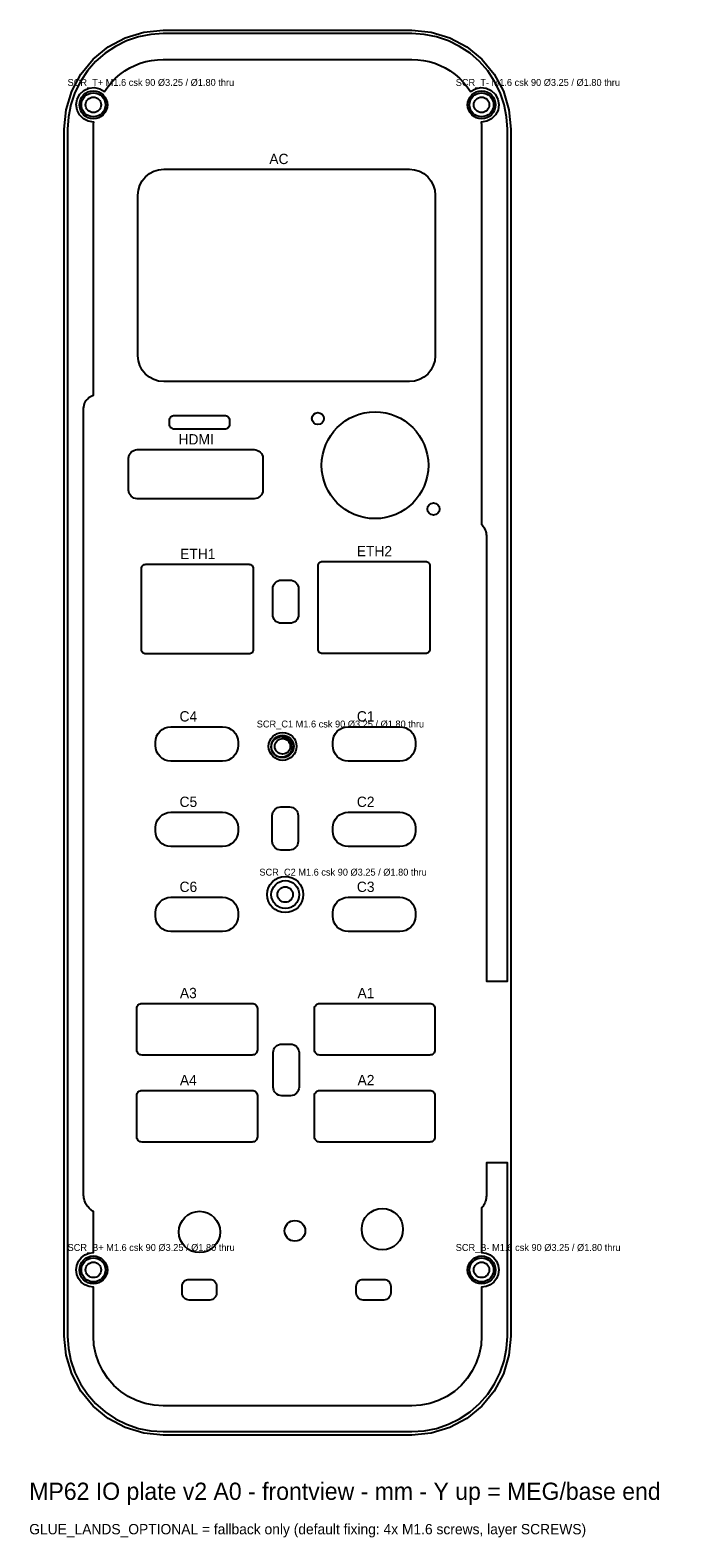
# Model space of a CAD drawing. Header units: metres. Extents: x 58 to 133, y -16 to 159.
import ezdxf

# ---------------------------------------------------------------- set-up
doc = ezdxf.new("R2010")
doc.units = ezdxf.units.M
for name, color, linetype in [('GLUE_LANDS_OPTIONAL', 7, 'Continuous'), ('LIGHT_WINDOWS', 7, 'Continuous'), ('NOTES', 7, 'Continuous'), ('OPENINGS', 7, 'Continuous'), ('OUTLINE', 7, 'Continuous'), ('PINS', 7, 'Continuous'), ('SCREW_BOSSES', 7, 'Continuous'), ('SCREWS', 7, 'Continuous')]:
    doc.layers.add(name, color=color, linetype=linetype)

msp = doc.modelspace()

# ---------------------------------------------------------------- linework, layer by layer
at = {"layer": 'GLUE_LANDS_OPTIONAL'}
msp.add_lwpolyline([(113.36, 7.02), (113.36, 17.07), (113.36, 27.12), (112.14, 27.12), (110.92, 27.12), (110.92, 25.21), (110.92, 23.3), (110.92, 23.28), (110.92, 23.27), (110.92, 23.25), (110.92, 23.23), (110.92, 23.21), (110.91, 23.2), (110.91, 23.18), (110.91, 23.16), (110.9, 23.14), (110.9, 23.13), (110.89, 23.11), (110.89, 23.09), (110.88, 22.99), (110.87, 22.88), (110.87, 22.87), (110.87, 22.85), (110.87, 22.84), (110.86, 22.82), (110.86, 22.81), (110.86, 22.8), (110.85, 22.78), (110.85, 22.77), (110.85, 22.75), (110.84, 22.74), (110.84, 22.72), (110.83, 22.71), (110.77, 22.55), (110.71, 22.39), (110.7, 22.38), (110.7, 22.37), (110.7, 22.36), (110.69, 22.35), (110.69, 22.34), (110.68, 22.33), (110.68, 22.32), (110.67, 22.32), (110.67, 22.31), (110.67, 22.3), (110.66, 22.29), (110.66, 22.28), (110.59, 22.18), (110.53, 22.08), (110.52, 22.07), (110.52, 22.06), (110.51, 22.05), (110.5, 22.05), (110.5, 22.04), (110.49, 22.03), (110.48, 22.02), (110.48, 22.01), (110.47, 22), (110.46, 21.99), (110.45, 21.98), (110.45, 21.98), (110.41, 21.94), (110.36, 21.89), (110.36, 19.3), (110.36, 16.7), (110.88, 16.63), (111.36, 16.43), (111.78, 16.11), (112.1, 15.7), (112.3, 15.22), (112.36, 14.7), (112.3, 14.18), (112.1, 13.7), (111.78, 13.29), (111.36, 12.97), (110.88, 12.77), (110.36, 12.7), (110.36, 9.86), (110.36, 7.02), (110.3, 5.96), (110.09, 4.92), (109.75, 3.92), (109.28, 2.97), (108.69, 2.09), (107.99, 1.29), (107.2, 0.59), (106.31, 0.01), (105.36, -0.46), (104.36, -0.8), (103.32, -1.01), (102.26, -1.08), (87.81, -1.08), (73.36, -1.08), (72.31, -1.01), (71.27, -0.8), (70.26, -0.46), (69.31, 0.01), (68.43, 0.59), (67.64, 1.29), (66.94, 2.09), (66.35, 2.97), (65.88, 3.92), (65.54, 4.92), (65.33, 5.96), (65.26, 7.02), (65.26, 9.86), (65.26, 12.7), (64.75, 12.77), (64.26, 12.97), (63.85, 13.29), (63.53, 13.7), (63.33, 14.18), (63.26, 14.7), (63.33, 15.22), (63.53, 15.7), (63.85, 16.11), (64.26, 16.43), (64.75, 16.63), (65.26, 16.7), (65.26, 19.09), (65.26, 21.48), (65.17, 21.53), (65.08, 21.59), (65.07, 21.6), (65.06, 21.61), (65.05, 21.61), (65.04, 21.62), (65.03, 21.62), (65.02, 21.63), (65.01, 21.64), (65.01, 21.65), (65, 21.65), (64.99, 21.66), (64.98, 21.67), (64.97, 21.68), (64.78, 21.86), (64.6, 22.05), (64.59, 22.06), (64.58, 22.07), (64.57, 22.08), (64.56, 22.09), (64.56, 22.1), (64.55, 22.11), (64.54, 22.12), (64.53, 22.13), (64.53, 22.14), (64.52, 22.15), (64.51, 22.16), (64.51, 22.17), (64.43, 22.29), (64.36, 22.42), (64.35, 22.43), (64.35, 22.44), (64.34, 22.45), (64.33, 22.46), (64.33, 22.47), (64.32, 22.48), (64.32, 22.49), (64.31, 22.5), (64.31, 22.51), (64.31, 22.52), (64.3, 22.54), (64.3, 22.55), (64.24, 22.75), (64.17, 22.95), (64.17, 22.96), (64.17, 22.98), (64.16, 22.99), (64.16, 23.01), (64.16, 23.02), (64.15, 23.04), (64.15, 23.05), (64.15, 23.07), (64.15, 23.08), (64.15, 23.1), (64.15, 23.11), (64.15, 23.13), (64.15, 23.18), (64.15, 23.23), (64.14, 23.24), (64.14, 23.26), (64.14, 23.27), (64.13, 23.29), (64.13, 23.3), (64.13, 23.31), (64.13, 23.33), (64.12, 23.34), (64.12, 23.36), (64.12, 23.37), (64.12, 23.39), (64.12, 23.4), (64.12, 69.05), (64.12, 114.7), (64.12, 114.72), (64.12, 114.74), (64.12, 114.76), (64.13, 114.77), (64.13, 114.79), (64.13, 114.81), (64.14, 114.83), (64.14, 114.85), (64.14, 114.86), (64.15, 114.88), (64.15, 114.9), (64.16, 114.92), (64.17, 114.99), (64.17, 115.06), (64.18, 115.07), (64.18, 115.09), (64.18, 115.11), (64.19, 115.13), (64.19, 115.15), (64.19, 115.17), (64.2, 115.18), (64.21, 115.2), (64.21, 115.22), (64.22, 115.23), (64.23, 115.25), (64.23, 115.27), (64.31, 115.42), (64.38, 115.57), (64.39, 115.58), (64.4, 115.6), (64.41, 115.61), (64.42, 115.62), (64.43, 115.64), (64.43, 115.65), (64.44, 115.67), (64.45, 115.68), (64.46, 115.69), (64.48, 115.7), (64.49, 115.71), (64.5, 115.72), (64.6, 115.83), (64.7, 115.92), (64.71, 115.94), (64.72, 115.95), (64.73, 115.96), (64.75, 115.97), (64.76, 115.98), (64.77, 115.99), (64.78, 116), (64.8, 116.01), (64.81, 116.01), (64.82, 116.02), (64.84, 116.03), (64.85, 116.04), (65, 116.11), (65.15, 116.19), (65.16, 116.19), (65.17, 116.2), (65.18, 116.2), (65.19, 116.2), (65.2, 116.21), (65.21, 116.21), (65.22, 116.22), (65.23, 116.22), (65.24, 116.22), (65.25, 116.22), (65.25, 116.23), (65.26, 116.23), (65.26, 131.68), (65.26, 147.12), (65.26, 147.19), (65.27, 147.26), (65.27, 147.33), (65.27, 147.4), (65.27, 147.47), (65.28, 147.54), (65.28, 147.6), (65.28, 147.67), (65.29, 147.74), (65.29, 147.81), (65.3, 147.88), (65.31, 147.95), (64.67, 148.04), (64.1, 148.32), (63.65, 148.78), (63.36, 149.35), (63.26, 149.98), (63.38, 150.61), (63.68, 151.17), (64.15, 151.61), (64.73, 151.88), (65.37, 151.95), (65.99, 151.81), (66.54, 151.49), (66.93, 152.04), (67.36, 152.56), (67.84, 153.04), (68.35, 153.48), (68.9, 153.88), (69.48, 154.23), (70.08, 154.53), (70.71, 154.77), (71.36, 154.97), (72.02, 155.11), (72.69, 155.19), (73.36, 155.22), (87.81, 155.22), (102.26, 155.22), (102.94, 155.19), (103.61, 155.11), (104.27, 154.97), (104.92, 154.77), (105.55, 154.53), (106.15, 154.23), (106.73, 153.88), (107.28, 153.48), (107.79, 153.04), (108.27, 152.56), (108.7, 152.04), (109.09, 151.49), (109.64, 151.81), (110.26, 151.95), (110.9, 151.88), (111.48, 151.61), (111.95, 151.17), (112.25, 150.61), (112.36, 149.98), (112.27, 149.35), (111.98, 148.78), (111.53, 148.32), (110.96, 148.04), (110.32, 147.95), (110.33, 147.88), (110.33, 147.81), (110.34, 147.74), (110.35, 147.67), (110.35, 147.6), (110.35, 147.54), (110.36, 147.47), (110.36, 147.4), (110.36, 147.33), (110.36, 147.26), (110.36, 147.19), (110.36, 147.12), (110.36, 124.17), (110.36, 101.22), (110.36, 101.22), (110.36, 101.22), (110.38, 101.22), (110.39, 101.21), (110.4, 101.2), (110.41, 101.19), (110.42, 101.18), (110.42, 101.17), (110.43, 101.16), (110.44, 101.15), (110.45, 101.14), (110.46, 101.13), (110.47, 101.12), (110.48, 101.11), (110.55, 101.01), (110.63, 100.91), (110.63, 100.9), (110.64, 100.89), (110.65, 100.88), (110.66, 100.87), (110.66, 100.86), (110.67, 100.84), (110.68, 100.83), (110.68, 100.82), (110.69, 100.81), (110.69, 100.8), (110.7, 100.79), (110.7, 100.77), (110.78, 100.59), (110.85, 100.4), (110.86, 100.38), (110.87, 100.36), (110.87, 100.34), (110.88, 100.33), (110.88, 100.31), (110.89, 100.29), (110.89, 100.27), (110.89, 100.25), (110.89, 100.23), (110.9, 100.21), (110.9, 100.19), (110.9, 100.18), (110.9, 100.15), (110.9, 100.12), (110.9, 100.11), (110.9, 100.09), (110.91, 100.08), (110.91, 100.07), (110.91, 100.05), (110.92, 100.04), (110.92, 100.02), (110.92, 100.01), (110.92, 99.99), (110.92, 99.98), (110.92, 99.97), (110.92, 99.95), (110.92, 74.09), (110.92, 48.23), (112.14, 48.23), (113.36, 48.23), (113.36, 97.67), (113.36, 147.12), (113.27, 148.57), (112.99, 149.99), (112.52, 151.37), (111.88, 152.67), (111.07, 153.88), (110.11, 154.97), (109.02, 155.93), (107.81, 156.73), (106.51, 157.38), (105.14, 157.84), (103.71, 158.12), (102.26, 158.22), (87.81, 158.22), (73.36, 158.22), (71.92, 158.12), (70.49, 157.84), (69.12, 157.38), (67.81, 156.73), (66.61, 155.93), (65.52, 154.97), (64.56, 153.88), (63.75, 152.67), (63.11, 151.37), (62.64, 149.99), (62.36, 148.57), (62.26, 147.12), (62.26, 77.07), (62.26, 7.02), (62.36, 5.57), (62.64, 4.15), (63.11, 2.77), (63.75, 1.47), (64.56, 0.26), (65.52, -0.83), (66.61, -1.79), (67.81, -2.59), (69.12, -3.23), (70.49, -3.7), (71.92, -3.98), (73.36, -4.08), (87.81, -4.08), (102.26, -4.08), (103.71, -3.98), (105.14, -3.7), (106.51, -3.23), (107.81, -2.59), (109.02, -1.79), (110.11, -0.83), (111.07, 0.26), (111.88, 1.47), (112.52, 2.77), (112.99, 4.15), (113.27, 5.57)], close=True, dxfattribs=at)
at = {"layer": 'LIGHT_WINDOWS'}
for points in [[(74.09, 113.29), (74.11, 113.41), (74.14, 113.52), (74.2, 113.63), (74.27, 113.72), (74.36, 113.79), (74.47, 113.85), (74.58, 113.88), (74.69, 113.89), (80.49, 113.89), (80.61, 113.88), (80.72, 113.85), (80.83, 113.79), (80.92, 113.72), (80.99, 113.63), (81.05, 113.52), (81.08, 113.41), (81.09, 113.29), (81.09, 112.89), (81.08, 112.78), (81.05, 112.66), (80.99, 112.56), (80.92, 112.47), (80.83, 112.4), (80.72, 112.34), (80.61, 112.31), (80.49, 112.29), (74.69, 112.29), (74.58, 112.31), (74.47, 112.34), (74.36, 112.4), (74.27, 112.47), (74.2, 112.56), (74.14, 112.66), (74.11, 112.78), (74.09, 112.89)], [(86.1, 93.77), (86.12, 93.96), (86.18, 94.15), (86.27, 94.32), (86.39, 94.47), (86.54, 94.6), (86.72, 94.69), (86.9, 94.75), (87.1, 94.77), (88.1, 94.77), (88.29, 94.75), (88.48, 94.69), (88.65, 94.6), (88.81, 94.47), (88.93, 94.32), (89.02, 94.15), (89.08, 93.96), (89.1, 93.77), (89.1, 90.77), (89.08, 90.57), (89.02, 90.38), (88.93, 90.21), (88.81, 90.06), (88.65, 89.94), (88.48, 89.84), (88.29, 89.79), (88.1, 89.77), (87.1, 89.77), (86.9, 89.79), (86.72, 89.84), (86.54, 89.94), (86.39, 90.06), (86.27, 90.21), (86.18, 90.38), (86.12, 90.57), (86.1, 90.77)], [(86.04, 67.44), (86.06, 67.64), (86.12, 67.82), (86.21, 68), (86.34, 68.15), (86.49, 68.27), (86.66, 68.36), (86.85, 68.42), (87.04, 68.44), (88.04, 68.44), (88.24, 68.42), (88.43, 68.36), (88.6, 68.27), (88.75, 68.15), (88.88, 68), (88.97, 67.82), (89.02, 67.64), (89.04, 67.44), (89.04, 64.44), (89.02, 64.25), (88.97, 64.06), (88.88, 63.89), (88.75, 63.73), (88.6, 63.61), (88.43, 63.52), (88.24, 63.46), (88.04, 63.44), (87.04, 63.44), (86.85, 63.46), (86.66, 63.52), (86.49, 63.61), (86.34, 63.73), (86.21, 63.89), (86.12, 64.06), (86.06, 64.25), (86.04, 64.44)], [(86.15, 39.92), (86.17, 40.12), (86.23, 40.3), (86.32, 40.48), (86.44, 40.63), (86.59, 40.75), (86.77, 40.84), (86.95, 40.9), (87.15, 40.92), (88.15, 40.92), (88.35, 40.9), (88.53, 40.84), (88.71, 40.75), (88.86, 40.63), (88.98, 40.48), (89.07, 40.3), (89.13, 40.12), (89.15, 39.92), (89.15, 35.92), (89.13, 35.72), (89.07, 35.54), (88.98, 35.36), (88.86, 35.21), (88.71, 35.09), (88.53, 35), (88.35, 34.94), (88.15, 34.92), (87.15, 34.92), (86.95, 34.94), (86.77, 35), (86.59, 35.09), (86.44, 35.21), (86.32, 35.36), (86.23, 35.54), (86.17, 35.72), (86.15, 35.92)], [(75.58, 12.8), (75.59, 12.96), (75.64, 13.11), (75.71, 13.25), (75.81, 13.37), (75.93, 13.47), (76.07, 13.54), (76.22, 13.59), (76.38, 13.6), (78.78, 13.6), (78.93, 13.59), (79.08, 13.54), (79.22, 13.47), (79.34, 13.37), (79.44, 13.25), (79.52, 13.11), (79.56, 12.96), (79.58, 12.8), (79.58, 12), (79.56, 11.84), (79.52, 11.69), (79.44, 11.56), (79.34, 11.44), (79.22, 11.34), (79.08, 11.26), (78.93, 11.22), (78.78, 11.2), (76.38, 11.2), (76.22, 11.22), (76.07, 11.26), (75.93, 11.34), (75.81, 11.44), (75.71, 11.56), (75.64, 11.69), (75.59, 11.84), (75.58, 12)], [(95.8, 12.8), (95.82, 12.96), (95.86, 13.11), (95.94, 13.25), (96.04, 13.37), (96.16, 13.47), (96.3, 13.54), (96.45, 13.59), (96.6, 13.6), (99, 13.6), (99.16, 13.59), (99.31, 13.54), (99.45, 13.47), (99.57, 13.37), (99.67, 13.25), (99.74, 13.11), (99.79, 12.96), (99.8, 12.8), (99.8, 12), (99.79, 11.84), (99.74, 11.69), (99.67, 11.56), (99.57, 11.44), (99.45, 11.34), (99.31, 11.26), (99.16, 11.22), (99, 11.2), (96.6, 11.2), (96.45, 11.22), (96.3, 11.26), (96.16, 11.34), (96.04, 11.44), (95.94, 11.56), (95.86, 11.69), (95.82, 11.84), (95.8, 12)]]:
    msp.add_lwpolyline(points, close=True, dxfattribs=at)
at = {"layer": 'OPENINGS'}
for points in [[(70.43, 139.47), (70.49, 140.06), (70.66, 140.62), (70.94, 141.14), (71.31, 141.6), (71.76, 141.97), (72.28, 142.25), (72.84, 142.42), (73.43, 142.47), (101.98, 142.47), (102.57, 142.42), (103.13, 142.25), (103.65, 141.97), (104.1, 141.6), (104.47, 141.14), (104.75, 140.62), (104.92, 140.06), (104.98, 139.47), (104.98, 120.83), (104.92, 120.24), (104.75, 119.68), (104.47, 119.16), (104.1, 118.7), (103.65, 118.33), (103.13, 118.05), (102.57, 117.88), (101.98, 117.83), (73.43, 117.83), (72.84, 117.88), (72.28, 118.05), (71.76, 118.33), (71.31, 118.7), (70.94, 119.16), (70.66, 119.68), (70.49, 120.24), (70.43, 120.83)], [(69.35, 108.92), (69.37, 109.11), (69.42, 109.3), (69.52, 109.47), (69.64, 109.63), (69.79, 109.75), (69.96, 109.84), (70.15, 109.9), (70.35, 109.92), (83.95, 109.92), (84.14, 109.9), (84.33, 109.84), (84.5, 109.75), (84.65, 109.63), (84.78, 109.47), (84.87, 109.3), (84.93, 109.11), (84.95, 108.92), (84.95, 105.22), (84.93, 105.02), (84.87, 104.84), (84.78, 104.66), (84.65, 104.51), (84.5, 104.39), (84.33, 104.3), (84.14, 104.24), (83.95, 104.22), (70.35, 104.22), (70.15, 104.24), (69.96, 104.3), (69.79, 104.39), (69.64, 104.51), (69.52, 104.66), (69.42, 104.84), (69.37, 105.02), (69.35, 105.22)], [(70.84, 96.11), (70.85, 96.2), (70.88, 96.3), (70.93, 96.38), (70.99, 96.46), (71.06, 96.52), (71.15, 96.57), (71.24, 96.6), (71.34, 96.61), (83.34, 96.61), (83.44, 96.6), (83.53, 96.57), (83.62, 96.52), (83.69, 96.46), (83.76, 96.38), (83.8, 96.3), (83.83, 96.2), (83.84, 96.11), (83.84, 86.71), (83.83, 86.61), (83.8, 86.52), (83.76, 86.43), (83.69, 86.35), (83.62, 86.29), (83.53, 86.25), (83.44, 86.22), (83.34, 86.21), (71.34, 86.21), (71.24, 86.22), (71.15, 86.25), (71.06, 86.29), (70.99, 86.35), (70.93, 86.43), (70.88, 86.52), (70.85, 86.61), (70.84, 86.71)], [(91.36, 96.44), (91.37, 96.54), (91.4, 96.64), (91.44, 96.72), (91.51, 96.8), (91.58, 96.86), (91.67, 96.91), (91.76, 96.94), (91.86, 96.94), (103.86, 96.94), (103.96, 96.94), (104.05, 96.91), (104.14, 96.86), (104.21, 96.8), (104.28, 96.72), (104.32, 96.64), (104.35, 96.54), (104.36, 96.44), (104.36, 86.75), (104.35, 86.65), (104.32, 86.55), (104.28, 86.47), (104.21, 86.39), (104.14, 86.33), (104.05, 86.28), (103.96, 86.25), (103.86, 86.25), (91.86, 86.25), (91.76, 86.25), (91.67, 86.28), (91.58, 86.33), (91.51, 86.39), (91.44, 86.47), (91.4, 86.55), (91.37, 86.65), (91.36, 86.75)], [(72.47, 75.96), (72.51, 76.31), (72.61, 76.65), (72.78, 76.96), (73, 77.23), (73.27, 77.45), (73.59, 77.62), (73.92, 77.72), (74.27, 77.76), (80.27, 77.76), (80.63, 77.72), (80.96, 77.62), (81.27, 77.45), (81.55, 77.23), (81.77, 76.96), (81.94, 76.65), (82.04, 76.31), (82.07, 75.96), (82.07, 75.56), (82.04, 75.21), (81.94, 74.87), (81.77, 74.56), (81.55, 74.28), (81.27, 74.06), (80.96, 73.89), (80.63, 73.79), (80.27, 73.76), (74.27, 73.76), (73.92, 73.79), (73.59, 73.89), (73.27, 74.06), (73, 74.28), (72.78, 74.56), (72.61, 74.87), (72.51, 75.21), (72.47, 75.56)], [(93.07, 75.96), (93.11, 76.31), (93.21, 76.65), (93.38, 76.96), (93.6, 77.23), (93.87, 77.45), (94.19, 77.62), (94.52, 77.72), (94.87, 77.76), (100.87, 77.76), (101.23, 77.72), (101.56, 77.62), (101.87, 77.45), (102.15, 77.23), (102.37, 76.96), (102.54, 76.65), (102.64, 76.31), (102.67, 75.96), (102.67, 75.56), (102.64, 75.21), (102.54, 74.87), (102.37, 74.56), (102.15, 74.28), (101.87, 74.06), (101.56, 73.89), (101.23, 73.79), (100.87, 73.76), (94.87, 73.76), (94.52, 73.79), (94.19, 73.89), (93.87, 74.06), (93.6, 74.28), (93.38, 74.56), (93.21, 74.87), (93.11, 75.21), (93.07, 75.56)], [(72.47, 66.04), (72.51, 66.39), (72.61, 66.73), (72.78, 67.04), (73, 67.31), (73.27, 67.54), (73.59, 67.7), (73.92, 67.81), (74.27, 67.84), (80.27, 67.84), (80.63, 67.81), (80.96, 67.7), (81.27, 67.54), (81.55, 67.31), (81.77, 67.04), (81.94, 66.73), (82.04, 66.39), (82.07, 66.04), (82.07, 65.64), (82.04, 65.29), (81.94, 64.95), (81.77, 64.64), (81.55, 64.37), (81.27, 64.14), (80.96, 63.98), (80.63, 63.87), (80.27, 63.84), (74.27, 63.84), (73.92, 63.87), (73.59, 63.98), (73.27, 64.14), (73, 64.37), (72.78, 64.64), (72.61, 64.95), (72.51, 65.29), (72.47, 65.64)], [(93.07, 66.04), (93.11, 66.39), (93.21, 66.73), (93.38, 67.04), (93.6, 67.31), (93.87, 67.54), (94.19, 67.7), (94.52, 67.81), (94.87, 67.84), (100.87, 67.84), (101.23, 67.81), (101.56, 67.7), (101.87, 67.54), (102.15, 67.31), (102.37, 67.04), (102.54, 66.73), (102.64, 66.39), (102.67, 66.04), (102.67, 65.64), (102.64, 65.29), (102.54, 64.95), (102.37, 64.64), (102.15, 64.37), (101.87, 64.14), (101.56, 63.98), (101.23, 63.87), (100.87, 63.84), (94.87, 63.84), (94.52, 63.87), (94.19, 63.98), (93.87, 64.14), (93.6, 64.37), (93.38, 64.64), (93.21, 64.95), (93.11, 65.29), (93.07, 65.64)], [(72.47, 56.17), (72.51, 56.52), (72.61, 56.86), (72.78, 57.17), (73, 57.44), (73.27, 57.67), (73.59, 57.83), (73.92, 57.94), (74.27, 57.97), (80.27, 57.97), (80.63, 57.94), (80.96, 57.83), (81.27, 57.67), (81.55, 57.44), (81.77, 57.17), (81.94, 56.86), (82.04, 56.52), (82.07, 56.17), (82.07, 55.77), (82.04, 55.42), (81.94, 55.08), (81.77, 54.77), (81.55, 54.5), (81.27, 54.28), (80.96, 54.11), (80.63, 54.01), (80.27, 53.97), (74.27, 53.97), (73.92, 54.01), (73.59, 54.11), (73.27, 54.28), (73, 54.5), (72.78, 54.77), (72.61, 55.08), (72.51, 55.42), (72.47, 55.77)], [(93.07, 56.17), (93.11, 56.52), (93.21, 56.86), (93.38, 57.17), (93.6, 57.44), (93.87, 57.67), (94.19, 57.83), (94.52, 57.94), (94.87, 57.97), (100.87, 57.97), (101.23, 57.94), (101.56, 57.83), (101.87, 57.67), (102.15, 57.44), (102.37, 57.17), (102.54, 56.86), (102.64, 56.52), (102.67, 56.17), (102.67, 55.77), (102.64, 55.42), (102.54, 55.08), (102.37, 54.77), (102.15, 54.5), (101.87, 54.28), (101.56, 54.11), (101.23, 54.01), (100.87, 53.97), (94.87, 53.97), (94.52, 54.01), (94.19, 54.11), (93.87, 54.28), (93.6, 54.5), (93.38, 54.77), (93.21, 55.08), (93.11, 55.42), (93.07, 55.77)], [(70.31, 45.04), (70.32, 45.16), (70.35, 45.27), (70.41, 45.37), (70.48, 45.46), (70.57, 45.54), (70.68, 45.59), (70.79, 45.63), (70.91, 45.64), (83.71, 45.64), (83.83, 45.63), (83.94, 45.59), (84.04, 45.54), (84.13, 45.46), (84.21, 45.37), (84.26, 45.27), (84.3, 45.16), (84.31, 45.04), (84.31, 40.24), (84.3, 40.12), (84.26, 40.01), (84.21, 39.9), (84.13, 39.81), (84.04, 39.74), (83.94, 39.68), (83.83, 39.65), (83.71, 39.64), (70.91, 39.64), (70.79, 39.65), (70.68, 39.68), (70.57, 39.74), (70.48, 39.81), (70.41, 39.9), (70.35, 40.01), (70.32, 40.12), (70.31, 40.24)], [(90.95, 45.04), (90.96, 45.16), (91, 45.27), (91.05, 45.37), (91.13, 45.46), (91.22, 45.54), (91.32, 45.59), (91.43, 45.63), (91.55, 45.64), (104.35, 45.64), (104.47, 45.63), (104.58, 45.59), (104.68, 45.54), (104.77, 45.46), (104.85, 45.37), (104.9, 45.27), (104.94, 45.16), (104.95, 45.04), (104.95, 40.24), (104.94, 40.12), (104.9, 40.01), (104.85, 39.9), (104.77, 39.81), (104.68, 39.74), (104.58, 39.68), (104.47, 39.65), (104.35, 39.64), (91.55, 39.64), (91.43, 39.65), (91.32, 39.68), (91.22, 39.74), (91.13, 39.81), (91.05, 39.9), (91, 40.01), (90.96, 40.12), (90.95, 40.24)], [(70.31, 34.93), (70.32, 35.05), (70.35, 35.16), (70.41, 35.27), (70.48, 35.36), (70.57, 35.43), (70.68, 35.49), (70.79, 35.52), (70.91, 35.53), (83.71, 35.53), (83.83, 35.52), (83.94, 35.49), (84.04, 35.43), (84.13, 35.36), (84.21, 35.27), (84.26, 35.16), (84.3, 35.05), (84.31, 34.93), (84.31, 30.13), (84.3, 30.02), (84.26, 29.91), (84.21, 29.8), (84.13, 29.71), (84.04, 29.64), (83.94, 29.58), (83.83, 29.55), (83.71, 29.53), (70.91, 29.53), (70.79, 29.55), (70.68, 29.58), (70.57, 29.64), (70.48, 29.71), (70.41, 29.8), (70.35, 29.91), (70.32, 30.02), (70.31, 30.13)], [(90.95, 34.93), (90.96, 35.05), (91, 35.16), (91.05, 35.27), (91.13, 35.36), (91.22, 35.43), (91.32, 35.49), (91.43, 35.52), (91.55, 35.53), (104.35, 35.53), (104.47, 35.52), (104.58, 35.49), (104.68, 35.43), (104.77, 35.36), (104.85, 35.27), (104.9, 35.16), (104.94, 35.05), (104.95, 34.93), (104.95, 30.13), (104.94, 30.02), (104.9, 29.91), (104.85, 29.8), (104.77, 29.71), (104.68, 29.64), (104.58, 29.58), (104.47, 29.55), (104.35, 29.53), (91.55, 29.53), (91.43, 29.55), (91.32, 29.58), (91.22, 29.64), (91.13, 29.71), (91.05, 29.8), (91, 29.91), (90.96, 30.02), (90.95, 30.13)]]:
    msp.add_lwpolyline(points, close=True, dxfattribs=at)
for centre, radius in [((97.98, 108.11), 6.2), ((77.59, 19.1), 2.4), ((98.83, 19.42), 2.4)]:
    msp.add_circle(centre, radius, dxfattribs=at)
at = {"layer": 'OUTLINE'}
msp.add_lwpolyline([(61.86, 147.12), (62.09, 149.36), (62.74, 151.52), (63.8, 153.51), (65.23, 155.25), (66.98, 156.68), (68.96, 157.74), (71.12, 158.4), (73.36, 158.62), (102.26, 158.62), (104.51, 158.4), (106.67, 157.74), (108.65, 156.68), (110.4, 155.25), (111.83, 153.51), (112.89, 151.52), (113.54, 149.36), (113.76, 147.12), (113.76, 7.02), (113.54, 4.78), (112.89, 2.62), (111.83, 0.63), (110.4, -1.11), (108.65, -2.54), (106.67, -3.6), (104.51, -4.26), (102.26, -4.48), (73.36, -4.48), (71.12, -4.26), (68.96, -3.6), (66.98, -2.54), (65.23, -1.11), (63.8, 0.63), (62.74, 2.62), (62.09, 4.78), (61.86, 7.02)], close=True, dxfattribs=at)
at = {"layer": 'PINS'}
for centre, radius in [((91.35, 113.53), 0.7), ((104.77, 103.03), 0.7), ((87.12, 75.41), 1.2), ((88.68, 19.23), 1.2)]:
    msp.add_circle(centre, radius, dxfattribs=at)
at = {"layer": 'SCREW_BOSSES'}
for centre, radius in [((65.26, 149.95), 1.4), ((110.36, 149.95), 1.4), ((87.24, 75.47), 1.3), ((87.55, 58.27), 2.1), ((65.26, 14.7), 1.4), ((110.36, 14.7), 1.4)]:
    msp.add_circle(centre, radius, dxfattribs=at)
at = {"layer": 'SCREWS'}
for centre, radius in [((65.26, 149.95), 1.62), ((65.26, 149.95), 0.9), ((110.36, 149.95), 1.62), ((110.36, 149.95), 0.9), ((87.24, 75.47), 1.62), ((87.24, 75.47), 0.9), ((87.55, 58.27), 1.62), ((87.55, 58.27), 0.9), ((65.26, 14.7), 1.62), ((110.36, 14.7), 1.62), ((65.26, 14.7), 0.9), ((110.36, 14.7), 0.9)]:
    msp.add_circle(centre, radius, dxfattribs=at)

# ---------------------------------------------------------------- texts
at = {"layer": 'NOTES'}
for s, height, p in [('SCR_T+ M1.6 csk 90 Ø3.25 / Ø1.80 thru', 0.8, (62.26, 152.15)), ('SCR_T- M1.6 csk 90 Ø3.25 / Ø1.80 thru', 0.8, (107.36, 152.15)), ('AC', 1.2, (85.7, 143.07)), ('HDMI', 1.2, (75.15, 110.52)), ('ETH1', 1.2, (75.34, 97.21)), ('ETH2', 1.2, (95.86, 97.54)), ('C4', 1.2, (75.27, 78.36)), ('C1', 1.2, (95.87, 78.36)), ('SCR_C1 M1.6 csk 90 Ø3.25 / Ø1.80 thru', 0.8, (84.24, 77.67)), ('C5', 1.2, (75.27, 68.44)), ('C2', 1.2, (95.87, 68.44)), ('SCR_C2 M1.6 csk 90 Ø3.25 / Ø1.80 thru', 0.8, (84.55, 60.47)), ('C6', 1.2, (75.27, 58.57)), ('C3', 1.2, (95.87, 58.57)), ('A3', 1.2, (75.31, 46.24)), ('A1', 1.2, (95.95, 46.24)), ('A4', 1.2, (75.31, 36.13)), ('A2', 1.2, (95.95, 36.13)), ('SCR_B+ M1.6 csk 90 Ø3.25 / Ø1.80 thru', 0.8, (62.26, 16.9)), ('SCR_B- M1.6 csk 90 Ø3.25 / Ø1.80 thru', 0.8, (107.36, 16.9)), ('MP62 IO plate v2 A0 - frontview - mm - Y up = MEG/base end', 2, (57.81, -12)), ('GLUE_LANDS_OPTIONAL = fallback only (default fixing: 4x M1.6 screws, layer SCREWS)', 1.2, (57.81, -16))]:
    msp.add_text(s, height=height, dxfattribs=at).set_placement(p)

doc.saveas('drawing.dxf')
